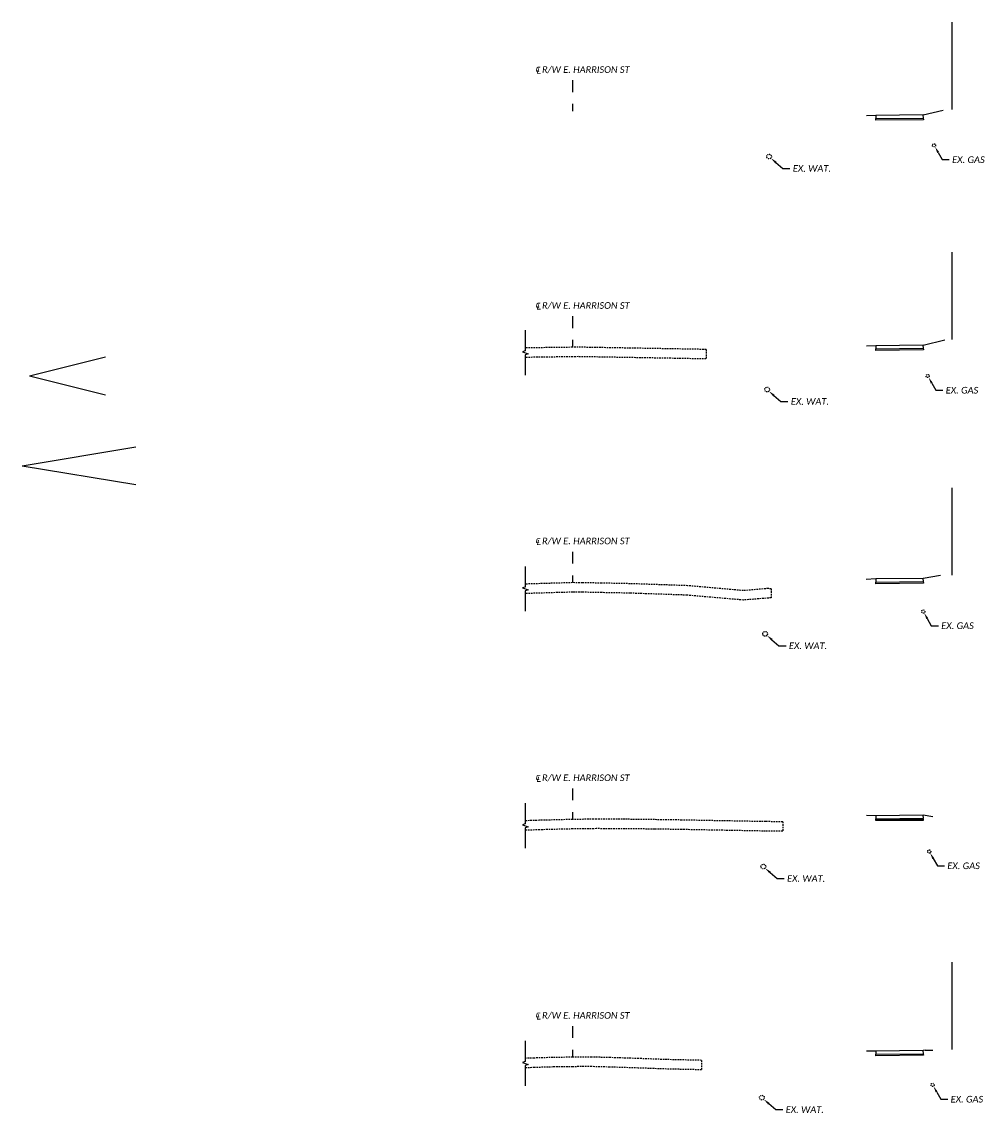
# Model space of a CAD drawing. Header units: feet. Extents: x 2307298 to 2307817, y 363952 to 364207.
# Tile 3 of 8: x 2307298 to 2307400, y 364088 to 364205. Entities that reach past the tile are written whole.
import ezdxf
from ezdxf import colors
from ezdxf.entities.mleader import LeaderData, LeaderLine
from ezdxf.math import Vec2, Vec3

# ---------------------------------------------------------------- set-up
doc = ezdxf.new("R2010")
doc.units = ezdxf.units.FT
doc.header["$MEASUREMENT"] = 0
for name, pattern in [('5', [0.1, 0.05, -0.05]), ('cl5', [25, 1.25, -1.25, 20, -1.25, 1.25]), ('OhDOT_USTN3', [0.22, 0.165, -0.055]), ('rowex', [0])]:
    doc.linetypes.add(name, pattern=pattern)
for name, color, linetype in [('PF_X_Gas', 2, '5'), ('PF_X_Water', 131, '5'), ('PV_P_Walk', 231, 'Continuous'), ('RW_X_CL_5', 6, 'cl5'), ('RW_X_Fee_RW', 6, 'rowex'), ('XS_P_Finished_Grade_Seeded', 3, 'Continuous'), ('XS_P_Pavt_Layers', 251, 'Continuous'), ('XS_X_Pavt', 133, 'OhDOT_USTN3')]:
    doc.layers.add(name, color=color, linetype=linetype)
doc.styles.add('Slanted Normal (0.14) Font 31', font='calibrii.ttf', dxfattribs={"height": 0.14})
doc.styles.add('Slanted-Normal', font='calibrii.ttf', dxfattribs={"height": 0.14})

# ---------------------------------------------------------------- blocks, each defined once
blk = doc.blocks.new('Walk_Agg_Base')
at = {"layer": 'XS_P_Pavt_Layers'}
blk.add_lwpolyline([(0, 0), (5, 0), (5, -0.17), (0, -0.17)], close=True, dxfattribs=at)

msp = doc.modelspace()

# ---------------------------------------------------------------- linework, layer by layer
at = {"layer": 'PF_X_Gas'}
for centre in [(2307394.65, 364191.62), (2307393.97, 364167.28), (2307393.51, 364142.43), (2307394.14, 364117.1), (2307394.5, 364092.47)]:
    msp.add_circle(centre, 0.167, dxfattribs=at)
at = {"layer": 'PF_X_Water'}
for centre in [(2307377.24, 364190.44), (2307377.04, 364165.85), (2307376.83, 364140.07), (2307376.64, 364115.51), (2307376.49, 364091.12)]:
    msp.add_circle(centre, 0.25, dxfattribs=at)
at = {"layer": 'PV_P_Walk'}
for points in [[(2307388.52, 364194.78), (2307388.52, 364194.45), (2307393.53, 364194.5), (2307393.52, 364194.83)], [(2307388.52, 364170.48), (2307388.52, 364170.15), (2307393.53, 364170.2), (2307393.52, 364170.53)], [(2307388.52, 364145.86), (2307388.52, 364145.53), (2307393.53, 364145.58), (2307393.52, 364145.91)], [(2307388.52, 364120.88), (2307388.52, 364120.55), (2307393.53, 364120.6), (2307393.52, 364120.93)], [(2307388.52, 364096.04), (2307388.52, 364095.71), (2307393.53, 364095.76), (2307393.52, 364096.09)]]:
    msp.add_lwpolyline(points, close=True, dxfattribs=at)
at = {"layer": 'RW_X_CL_5'}
for points in [[(2307356.52, 364198.5), (2307356.52, 364195.22)], [(2307356.52, 364173.59), (2307356.52, 364170.31)], [(2307356.52, 364148.74), (2307356.52, 364145.47)], [(2307356.52, 364123.76), (2307356.52, 364120.48)], [(2307356.52, 364098.67), (2307356.52, 364095.39)]]:
    msp.add_lwpolyline(points, dxfattribs=at)
at = {"layer": 'RW_X_Fee_RW'}
for points in [[(2307396.52, 364204.63), (2307396.52, 364195.42)], [(2307396.52, 364180.35), (2307396.52, 364171.14)], [(2307396.52, 364155.47), (2307396.52, 364146.26)], [(2307396.52, 364105.42), (2307396.52, 364096.21)]]:
    msp.add_lwpolyline(points, dxfattribs=at)
at = {"layer": 'XS_P_Finished_Grade_Seeded'}
for points in [[(2307393.52, 364194.83), (2307395.63, 364195.35)], [(2307388.52, 364194.78), (2307387.52, 364194.72)], [(2307388.52, 364170.48), (2307387.52, 364170.43)], [(2307393.52, 364170.53), (2307395.79, 364171.1)], [(2307299.23, 364167.29), (2307307.23, 364169.29)], [(2307299.23, 364167.29), (2307307.23, 364165.29)], [(2307310.43, 364159.78), (2307298.43, 364157.78)], [(2307310.43, 364155.78), (2307298.43, 364157.78)], [(2307395.34, 364146.21), (2307393.52, 364145.91)], [(2307388.52, 364145.86), (2307387.5, 364145.82)], [(2307388.52, 364120.88), (2307387.52, 364120.91)], [(2307394.54, 364120.76), (2307393.52, 364120.93)], [(2307388.52, 364096.04), (2307387.52, 364096.04)], [(2307393.7, 364096.12), (2307393.52, 364096.09)], [(2307393.7, 364096.12), (2307394.52, 364096.13)]]:
    msp.add_lwpolyline(points, dxfattribs=at)
at = {"layer": 'XS_X_Pavt', "linetype": 'Continuous'}
for points in [[(2307351.52, 364172.12), (2307351.52, 364169.94), (2307351.24, 364169.84), (2307351.81, 364169.63), (2307351.52, 364169.53), (2307351.52, 364167.38)], [(2307351.52, 364147.19), (2307351.52, 364145.01), (2307351.24, 364144.91), (2307351.81, 364144.7), (2307351.52, 364144.6), (2307351.52, 364142.45)], [(2307351.52, 364122.19), (2307351.52, 364120.02), (2307351.24, 364119.91), (2307351.81, 364119.71), (2307351.52, 364119.6), (2307351.52, 364117.46)], [(2307351.52, 364097.11), (2307351.52, 364094.94), (2307351.24, 364094.83), (2307351.81, 364094.63), (2307351.52, 364094.52), (2307351.52, 364092.38)]]:
    msp.add_lwpolyline(points, dxfattribs=at)
at = {"layer": 'XS_X_Pavt'}
for points in [[(2307370.61, 364170.08), (2307357.11, 364170.32), (2307356.52, 364170.31), (2307351.52, 364170.24)], [(2307370.61, 364170.08), (2307370.59, 364169.08), (2307357.11, 364169.32), (2307356.54, 364169.31), (2307351.54, 364169.24)], [(2307377.47, 364144.82), (2307377.15, 364144.85), (2307374.53, 364144.63), (2307368.65, 364145.15), (2307362.59, 364145.36), (2307359.58, 364145.42), (2307357.54, 364145.46), (2307356.52, 364145.47), (2307351.52, 364145.32)], [(2307377.47, 364144.82), (2307377.47, 364143.87), (2307374.53, 364143.63), (2307368.59, 364144.15), (2307362.57, 364144.36), (2307359.56, 364144.42), (2307357.53, 364144.46), (2307356.53, 364144.47), (2307351.55, 364144.32)], [(2307378.68, 364120.24), (2307376.89, 364120.25), (2307371.03, 364120.36), (2307368.04, 364120.42), (2307365.17, 364120.46), (2307362.03, 364120.5), (2307359.01, 364120.51), (2307356.52, 364120.48), (2307353.01, 364120.39), (2307351.52, 364120.34)], [(2307378.68, 364120.24), (2307378.68, 364119.24), (2307376.87, 364119.25), (2307371.01, 364119.36), (2307368.02, 364119.42), (2307365.16, 364119.46), (2307362.02, 364119.5), (2307359.01, 364119.51), (2307356.54, 364119.48), (2307353.04, 364119.39), (2307351.56, 364119.34)], [(2307370.13, 364095.06), (2307366.46, 364095.14), (2307363.46, 364095.25), (2307360.47, 364095.35), (2307358.51, 364095.4), (2307356.52, 364095.39), (2307354.43, 364095.36), (2307352.45, 364095.3), (2307351.52, 364095.27)], [(2307370.13, 364095.06), (2307370.13, 364094.06), (2307366.43, 364094.14), (2307363.43, 364094.25), (2307360.44, 364094.35), (2307358.5, 364094.4), (2307356.53, 364094.39), (2307354.45, 364094.36), (2307352.48, 364094.3), (2307351.56, 364094.27)]]:
    msp.add_lwpolyline(points, dxfattribs=at)

# ---------------------------------------------------------------- block references
at = {"layer": 'PV_P_Walk'}
for p, rotation in [((2307388.52, 364194.45), 0.5729386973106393), ((2307388.52, 364170.15), 0.5729386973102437), ((2307388.52, 364145.53), 0.5729386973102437), ((2307388.52, 364095.71), 0.5729386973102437)]:
    msp.add_blockref('Walk_Agg_Base', p, dxfattribs=dict(at, rotation=rotation))
msp.add_blockref('Walk_Agg_Base', (2307388.52, 364120.55), dxfattribs=at)

# ---------------------------------------------------------------- texts
at = {"layer": 'RW_X_CL_5', "char_height": 0.7, "width": 16.923, "attachment_point": 1, "style": 'Slanted-Normal'}
for insert in [(2307352.5, 364200.12), (2307352.5, 364175.22), (2307352.5, 364150.37), (2307352.5, 364125.38), (2307352.5, 364100.3)]:
    msp.add_mtext('{\\fISOCPEUR|b0|i1|c0|p34;\\H1.21429x;℄} R/W E. HARRISON ST', dxfattribs=dict(at, insert=insert))

# ---------------------------------------------------------------- leaders
at = {"layer": 'PF_X_Gas'}
ml = msp.add_multileader_mtext('Standard', dxfattribs=at)
ml.set_content('EX. GAS', color=256, style='Slanted Normal (0.14) Font 31')
ml.set_leader_properties(color=9, linetype='Continuous', lineweight=-1)
ml.build(insert=Vec2(0, 0))
ml.multileader.update_dxf_attribs({"text_left_attachment_type": 2, "text_right_attachment_type": 2, "dogleg_length": 0.15, "arrow_head_size": 0.7, "scale": 5})
ctx = ml.context
ctx.base_point, ctx.scale, ctx.char_height, ctx.arrow_head_size, ctx.landing_gap_size, ctx.plane_origin = Vec3(2307396.26, 364190.11), 5, 0.7, 0.7, 0.3, Vec3(2307394.75, 364191.48)
ctx.left_attachment, ctx.right_attachment = 2, 2
notes = []
notes.append((ctx, [(0, (1, 1, 0), (2307395.51, 364190.11), (1, 0), 0.75, [(0, [(2307394.75, 364191.48)], 0, [])])]))
ctx.mtext.insert, ctx.mtext.flow_direction = Vec3(2307396.56, 364190.46), 5
ml = msp.add_multileader_mtext('Standard', dxfattribs=at)
ml.set_content('EX. GAS', color=256, style='Slanted Normal (0.14) Font 31')
ml.set_leader_properties(color=9, linetype='Continuous', lineweight=-1)
ml.build(insert=Vec2(0, 0))
ml.multileader.update_dxf_attribs({"text_left_attachment_type": 2, "text_right_attachment_type": 2, "dogleg_length": 0.15, "arrow_head_size": 0.7, "scale": 5})
ctx = ml.context
ctx.base_point, ctx.scale, ctx.char_height, ctx.arrow_head_size, ctx.landing_gap_size, ctx.plane_origin = Vec3(2307395.58, 364165.77), 5, 0.7, 0.7, 0.3, Vec3(2307394.07, 364167.14)
ctx.left_attachment, ctx.right_attachment = 2, 2
notes.append((ctx, [(0, (1, 1, 0), (2307394.83, 364165.77), (1, 0), 0.75, [(0, [(2307394.07, 364167.14)], 0, [])])]))
ctx.mtext.insert, ctx.mtext.flow_direction = Vec3(2307395.88, 364166.13), 5
ml = msp.add_multileader_mtext('Standard', dxfattribs=at)
ml.set_content('EX. GAS', color=256, style='Slanted Normal (0.14) Font 31')
ml.set_leader_properties(color=9, linetype='Continuous', lineweight=-1)
ml.build(insert=Vec2(0, 0))
ml.multileader.update_dxf_attribs({"text_left_attachment_type": 2, "text_right_attachment_type": 2, "dogleg_length": 0.15, "arrow_head_size": 0.7, "scale": 5})
ctx = ml.context
ctx.base_point, ctx.scale, ctx.char_height, ctx.arrow_head_size, ctx.landing_gap_size, ctx.plane_origin = Vec3(2307395.11, 364140.92), 5, 0.7, 0.7, 0.3, Vec3(2307393.6, 364142.29)
ctx.left_attachment, ctx.right_attachment = 2, 2
notes.append((ctx, [(0, (1, 1, 0), (2307394.36, 364140.92), (1, 0), 0.75, [(0, [(2307393.6, 364142.29)], 0, [])])]))
ctx.mtext.insert, ctx.mtext.flow_direction = Vec3(2307395.41, 364141.28), 5
ml = msp.add_multileader_mtext('Standard', dxfattribs=at)
ml.set_content('EX. GAS', color=256, style='Slanted Normal (0.14) Font 31')
ml.set_leader_properties(color=9, linetype='Continuous', lineweight=-1)
ml.build(insert=Vec2(0, 0))
ml.multileader.update_dxf_attribs({"text_left_attachment_type": 2, "text_right_attachment_type": 2, "dogleg_length": 0.15, "arrow_head_size": 0.7, "scale": 5})
ctx = ml.context
ctx.base_point, ctx.scale, ctx.char_height, ctx.arrow_head_size, ctx.landing_gap_size, ctx.plane_origin = Vec3(2307395.75, 364115.59), 5, 0.7, 0.7, 0.3, Vec3(2307394.23, 364116.96)
ctx.left_attachment, ctx.right_attachment = 2, 2
notes.append((ctx, [(0, (1, 1, 0), (2307395, 364115.59), (1, 0), 0.75, [(0, [(2307394.23, 364116.96)], 0, [])])]))
ctx.mtext.insert, ctx.mtext.flow_direction = Vec3(2307396.05, 364115.94), 5
ml = msp.add_multileader_mtext('Standard', dxfattribs=at)
ml.set_content('EX. GAS', color=256, style='Slanted Normal (0.14) Font 31')
ml.set_leader_properties(color=9, linetype='Continuous', lineweight=-1)
ml.build(insert=Vec2(0, 0))
ml.multileader.update_dxf_attribs({"text_left_attachment_type": 2, "text_right_attachment_type": 2, "dogleg_length": 0.15, "arrow_head_size": 0.7, "scale": 5})
ctx = ml.context
ctx.base_point, ctx.scale, ctx.char_height, ctx.arrow_head_size, ctx.landing_gap_size, ctx.plane_origin = Vec3(2307396.1, 364090.95), 5, 0.7, 0.7, 0.3, Vec3(2307394.59, 364092.33)
ctx.left_attachment, ctx.right_attachment = 2, 2
notes.append((ctx, [(0, (1, 1, 0), (2307395.35, 364090.95), (1, 0), 0.75, [(0, [(2307394.59, 364092.33)], 0, [])])]))
ctx.mtext.insert, ctx.mtext.flow_direction = Vec3(2307396.4, 364091.31), 5
at = {"layer": 'PF_X_Water'}
ml = msp.add_multileader_mtext('Standard', dxfattribs=at)
ml.set_content('EX. WAT.', color=256, style='Slanted Normal (0.14) Font 31')
ml.set_leader_properties(color=9, linetype='Continuous', lineweight=-1)
ml.build(insert=Vec2(0, 0))
ml.multileader.update_dxf_attribs({"text_left_attachment_type": 2, "text_right_attachment_type": 2, "dogleg_length": 0.15, "arrow_head_size": 0.7, "scale": 5})
ctx = ml.context
ctx.base_point, ctx.scale, ctx.char_height, ctx.arrow_head_size, ctx.landing_gap_size, ctx.plane_origin = Vec3(2307379.45, 364189.18), 5, 0.7, 0.7, 0.3, Vec3(2307377.43, 364190.27)
ctx.left_attachment, ctx.right_attachment = 2, 2
notes.append((ctx, [(0, (1, 1, 0), (2307378.7, 364189.18), (1, 0), 0.75, [(0, [(2307377.43, 364190.27)], 0, [])])]))
ctx.mtext.insert, ctx.mtext.flow_direction = Vec3(2307379.75, 364189.53), 5
ml = msp.add_multileader_mtext('Standard', dxfattribs=at)
ml.set_content('EX. WAT.', color=256, style='Slanted Normal (0.14) Font 31')
ml.set_leader_properties(color=9, linetype='Continuous', lineweight=-1)
ml.build(insert=Vec2(0, 0))
ml.multileader.update_dxf_attribs({"text_left_attachment_type": 2, "text_right_attachment_type": 2, "dogleg_length": 0.15, "arrow_head_size": 0.7, "scale": 5})
ctx = ml.context
ctx.base_point, ctx.scale, ctx.char_height, ctx.arrow_head_size, ctx.landing_gap_size, ctx.plane_origin = Vec3(2307379.24, 364164.59), 5, 0.7, 0.7, 0.3, Vec3(2307377.22, 364165.68)
ctx.left_attachment, ctx.right_attachment = 2, 2
notes.append((ctx, [(0, (1, 1, 0), (2307378.49, 364164.59), (1, 0), 0.75, [(0, [(2307377.22, 364165.68)], 0, [])])]))
ctx.mtext.insert, ctx.mtext.flow_direction = Vec3(2307379.54, 364164.94), 5
ml = msp.add_multileader_mtext('Standard', dxfattribs=at)
ml.set_content('EX. WAT.', color=256, style='Slanted Normal (0.14) Font 31')
ml.set_leader_properties(color=9, linetype='Continuous', lineweight=-1)
ml.build(insert=Vec2(0, 0))
ml.multileader.update_dxf_attribs({"text_left_attachment_type": 2, "text_right_attachment_type": 2, "dogleg_length": 0.15, "arrow_head_size": 0.7, "scale": 5})
ctx = ml.context
ctx.base_point, ctx.scale, ctx.char_height, ctx.arrow_head_size, ctx.landing_gap_size, ctx.plane_origin = Vec3(2307379.04, 364138.81), 5, 0.7, 0.7, 0.3, Vec3(2307377.02, 364139.9)
ctx.left_attachment, ctx.right_attachment = 2, 2
notes.append((ctx, [(0, (1, 1, 0), (2307378.29, 364138.81), (1, 0), 0.75, [(0, [(2307377.02, 364139.9)], 0, [])])]))
ctx.mtext.insert, ctx.mtext.flow_direction = Vec3(2307379.34, 364139.16), 5
ml = msp.add_multileader_mtext('Standard', dxfattribs=at)
ml.set_content('EX. WAT.', color=256, style='Slanted Normal (0.14) Font 31')
ml.set_leader_properties(color=9, linetype='Continuous', lineweight=-1)
ml.build(insert=Vec2(0, 0))
ml.multileader.update_dxf_attribs({"text_left_attachment_type": 2, "text_right_attachment_type": 2, "dogleg_length": 0.15, "arrow_head_size": 0.7, "scale": 5})
ctx = ml.context
ctx.base_point, ctx.scale, ctx.char_height, ctx.arrow_head_size, ctx.landing_gap_size, ctx.plane_origin = Vec3(2307378.84, 364114.25), 5, 0.7, 0.7, 0.3, Vec3(2307376.82, 364115.34)
ctx.left_attachment, ctx.right_attachment = 2, 2
notes.append((ctx, [(0, (1, 1, 0), (2307378.09, 364114.25), (1, 0), 0.75, [(0, [(2307376.82, 364115.34)], 0, [])])]))
ctx.mtext.insert, ctx.mtext.flow_direction = Vec3(2307379.14, 364114.6), 5
ml = msp.add_multileader_mtext('Standard', dxfattribs=at)
ml.set_content('EX. WAT.', color=256, style='Slanted Normal (0.14) Font 31')
ml.set_leader_properties(color=9, linetype='Continuous', lineweight=-1)
ml.build(insert=Vec2(0, 0))
ml.multileader.update_dxf_attribs({"text_left_attachment_type": 2, "text_right_attachment_type": 2, "dogleg_length": 0.15, "arrow_head_size": 0.7, "scale": 5})
ctx = ml.context
ctx.base_point, ctx.scale, ctx.char_height, ctx.arrow_head_size, ctx.landing_gap_size, ctx.plane_origin = Vec3(2307378.7, 364089.86), 5, 0.7, 0.7, 0.3, Vec3(2307376.68, 364090.95)
ctx.left_attachment, ctx.right_attachment = 2, 2
notes.append((ctx, [(0, (1, 1, 0), (2307377.95, 364089.86), (1, 0), 0.75, [(0, [(2307376.68, 364090.95)], 0, [])])]))
ctx.mtext.insert, ctx.mtext.flow_direction = Vec3(2307379, 364090.21), 5
for ctx, leaders in notes:
    for number, flags, end, landing, length, lines in leaders:
        leader = LeaderData()
        leader.index, (leader.has_last_leader_line, leader.has_dogleg_vector, leader.attachment_direction) = number, flags
        leader.last_leader_point, leader.dogleg_vector, leader.dogleg_length = Vec3(end), Vec3(landing), length
        for number, points, colour, breaks in lines:
            line = LeaderLine()
            line.index, line.vertices, line.color, line.breaks = number, Vec3.list(points), colors.encode_raw_color(colour), breaks
            leader.lines.append(line)
        ctx.leaders.append(leader)

doc.saveas('drawing.dxf')
